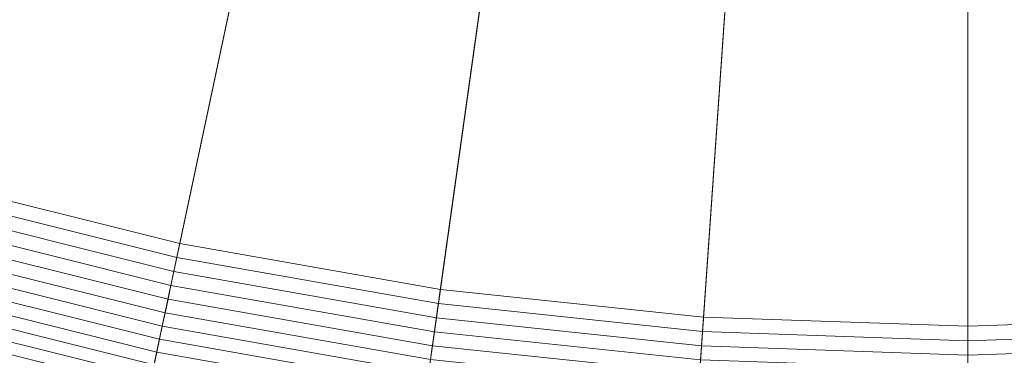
# Model space of a CAD drawing. Header units: millimetres. Extents: x -219 to 220, y -220 to 220.
# Tile 11 of 146: x -46 to 2, y -187 to -171. Entities that reach past the tile are written whole.
import ezdxf

# ---------------------------------------------------------------- set-up
doc = ezdxf.new("R2010")
doc.units = ezdxf.units.MM
doc.layers.add('LUCIDO_1', color=1, linetype='Continuous', lineweight=20, true_color=0xff0000)
doc.layers.add('Nessuna', color=7, linetype='Continuous', lineweight=9)

# ---------------------------------------------------------------- blocks, each defined once
blk = doc.blocks.new('Group-1')
at = {"layer": 'Nessuna', "color": 7, "linetype": 'Continuous', "lineweight": 9, "transparency": 33554687}
for points in [[(-94.085, -177.727, -79.962), (-106.25, -170.704, -79.962), (-26.687, -43.376, -89.301), (-23.598, -45.16, -89.301)], [(-81.46, -183.885, -79.962), (-94.085, -177.727, -79.962), (-23.598, -45.16, -89.301), (-20.392, -46.723, -89.301)], [(-68.436, -189.146, -79.962), (-81.46, -183.885, -79.962), (-20.392, -46.723, -89.301), (-17.085, -48.059, -89.301)], [(-17.085, -48.059, -69.262), (-20.392, -46.723, -69.262), (-75.233, -169.898, -60.875), (-63.2, -174.759, -60.875)], [(-55.077, -193.487, -79.962), (-68.436, -189.146, -79.962), (-17.085, -48.059, -89.301), (-13.693, -49.162, -89.301)], [(-13.693, -49.162, -69.262), (-17.085, -48.059, -69.262), (-63.2, -174.759, -60.875), (-50.857, -178.77, -60.875)], [(-41.448, -196.885, -79.962), (-55.077, -193.487, -79.962), (-13.693, -49.162, -89.301), (-10.232, -50.024, -89.301)], [(-10.232, -50.024, -69.262), (-13.693, -49.162, -69.262), (-50.857, -178.77, -60.875), (-38.265, -181.909, -60.875)], [(-27.615, -199.324, -79.962), (-41.448, -196.885, -79.962), (-10.232, -50.024, -89.301), (-6.719, -50.644, -89.301)], [(-6.719, -50.644, -69.262), (-10.232, -50.024, -69.262), (-38.265, -181.909, -60.875), (-25.484, -184.163, -60.875)], [(-13.646, -200.793, -79.962), (-27.615, -199.324, -79.962), (-6.719, -50.644, -89.301), (-3.172, -51.017, -89.301)], [(-3.172, -51.017, -69.262), (-6.719, -50.644, -69.262), (-25.484, -184.163, -60.875), (-12.578, -185.519, -60.875)], [(0.392, -201.283, -79.962), (-13.646, -200.793, -79.962), (-3.172, -51.017, -89.301), (0.392, -51.141, -89.301)], [(0.392, -51.141, -69.262), (-3.172, -51.017, -69.262), (-12.578, -185.519, -60.875), (0.392, -185.972, -60.875)], [(3.957, -51.017, -69.262), (0.392, -51.141, -69.262), (0.392, -185.972, -60.875), (13.362, -185.519, -60.875)], [(14.43, -200.793, -79.962), (0.392, -201.283, -79.962), (0.392, -51.141, -89.301), (3.957, -51.017, -89.301)], [(-38.265, -181.909, -60.875), (-50.857, -178.77, -60.875), (-51.051, -179.447, -60.815), (-38.411, -182.598, -60.815)], [(-38.411, -182.598, -60.815), (-51.051, -179.447, -60.815), (-51.245, -180.121, -60.721), (-38.557, -183.284, -60.721)], [(-38.557, -183.284, -60.721), (-51.245, -180.121, -60.721), (-51.436, -180.789, -60.595), (-38.702, -183.965, -60.595)], [(-38.702, -183.965, -60.595), (-51.436, -180.789, -60.595), (-51.626, -181.452, -60.435), (-38.845, -184.638, -60.435)], [(-38.845, -184.638, -60.435), (-51.626, -181.452, -60.435), (-51.814, -182.106, -60.244), (-38.987, -185.304, -60.244)], [(-25.484, -184.163, -60.875), (-38.265, -181.909, -60.875), (-38.411, -182.598, -60.815), (-25.582, -184.861, -60.815)], [(-38.987, -185.304, -60.244), (-51.814, -182.106, -60.244), (-51.999, -182.751, -60.02), (-39.126, -185.961, -60.02)], [(-39.126, -185.961, -60.02), (-51.999, -182.751, -60.02), (-52.181, -183.385, -59.766), (-39.263, -186.606, -59.766)], [(-25.582, -184.861, -60.815), (-38.411, -182.598, -60.815), (-38.557, -183.284, -60.721), (-25.68, -185.555, -60.721)], [(-39.263, -186.606, -59.766), (-52.181, -183.385, -59.766), (-52.359, -184.007, -59.48), (-39.398, -187.239, -59.48)], [(-25.68, -185.555, -60.721), (-38.557, -183.284, -60.721), (-38.702, -183.965, -60.595), (-25.777, -186.244, -60.595)], [(-25.777, -186.244, -60.595), (-38.702, -183.965, -60.595), (-38.845, -184.638, -60.435), (-25.873, -186.926, -60.435)], [(-39.398, -187.239, -59.48), (-52.359, -184.007, -59.48), (-52.533, -184.615, -59.164), (-39.529, -187.857, -59.164)], [(-12.578, -185.519, -60.875), (-25.484, -184.163, -60.875), (-25.582, -184.861, -60.815), (-12.627, -186.222, -60.815)], [(-39.529, -187.857, -59.164), (-52.533, -184.615, -59.164), (-52.704, -185.208, -58.819), (-39.658, -188.461, -58.819)], [(-25.873, -186.926, -60.435), (-38.845, -184.638, -60.435), (-38.987, -185.304, -60.244), (-25.967, -187.6, -60.244)], [(-12.627, -186.222, -60.815), (-25.582, -184.861, -60.815), (-25.68, -185.555, -60.721), (-12.676, -186.921, -60.721)], [(-39.658, -188.461, -58.819), (-52.704, -185.208, -58.819), (-52.869, -185.785, -58.445), (-39.782, -189.048, -58.445)], [(-25.967, -187.6, -60.244), (-38.987, -185.304, -60.244), (-39.126, -185.961, -60.02), (-26.061, -188.264, -60.02)], [(-39.782, -189.048, -58.445), (-52.869, -185.785, -58.445), (-53.029, -186.345, -58.043), (-39.903, -189.617, -58.043)], [(-12.676, -186.921, -60.721), (-25.68, -185.555, -60.721), (-25.777, -186.244, -60.595), (-12.724, -187.615, -60.595)], [(0.392, -185.972, -60.875), (-12.578, -185.519, -60.875), (-12.627, -186.222, -60.815), (0.392, -186.677, -60.815)], [(13.362, -185.519, -60.875), (0.392, -185.972, -60.875), (0.392, -186.677, -60.815), (13.411, -186.222, -60.815)], [(-39.903, -189.617, -58.043), (-53.029, -186.345, -58.043), (-53.184, -186.885, -57.615), (-40.02, -190.167, -57.615)], [(-26.061, -188.264, -60.02), (-39.126, -185.961, -60.02), (-39.263, -186.606, -59.766), (-26.153, -188.918, -59.766)], [(-12.724, -187.615, -60.595), (-25.777, -186.244, -60.595), (-25.873, -186.926, -60.435), (-12.772, -188.303, -60.435)], [(0.392, -186.677, -60.815), (-12.627, -186.222, -60.815), (-12.676, -186.921, -60.721), (0.392, -187.378, -60.721)], [(13.411, -186.222, -60.815), (0.392, -186.677, -60.815), (0.392, -187.378, -60.721), (13.46, -186.921, -60.721)], [(-40.02, -190.167, -57.615), (-53.184, -186.885, -57.615), (-53.334, -187.406, -57.16), (-40.133, -190.697, -57.16)], [(-26.153, -188.918, -59.766), (-39.263, -186.606, -59.766), (-39.398, -187.239, -59.48), (-26.243, -189.558, -59.48)], [(-26.243, -189.558, -59.48), (-39.398, -187.239, -59.48), (-39.529, -187.857, -59.164), (-26.331, -190.185, -59.164)], [(-12.772, -188.303, -60.435), (-25.873, -186.926, -60.435), (-25.967, -187.6, -60.244), (-12.82, -188.982, -60.244)], [(0.392, -187.378, -60.721), (-12.676, -186.921, -60.721), (-12.724, -187.615, -60.595), (0.392, -188.074, -60.595)], [(13.46, -186.921, -60.721), (0.392, -187.378, -60.721), (0.392, -188.074, -60.595), (13.509, -187.615, -60.595)]]:
    blk.add_3dface(points, dxfattribs=at)

msp = doc.modelspace()

# ---------------------------------------------------------------- block references
at = {"layer": 'LUCIDO_1', "color": 7, "transparency": 33554687}
msp.add_blockref('Group-1', (0, 0), dxfattribs=at)

doc.saveas('drawing.dxf')
